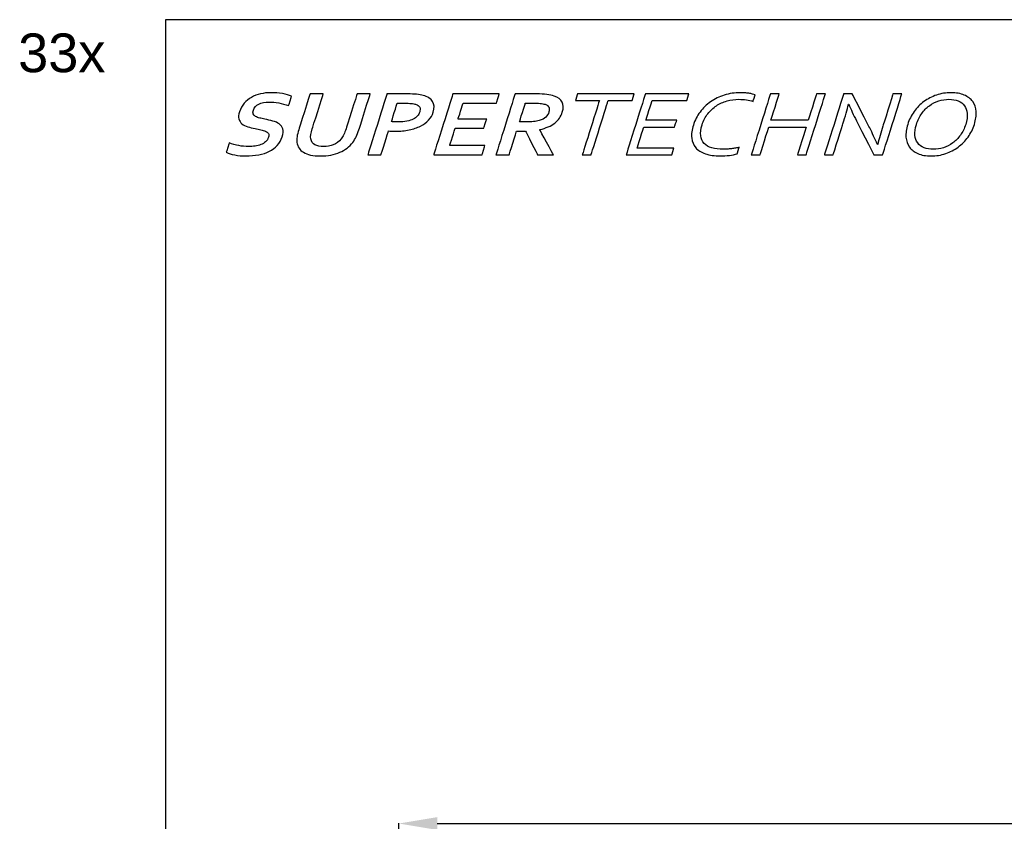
# Model space of a CAD drawing. Header units: millimetres. Extents: x 47009 to 83985, y -19576 to 31053.
# Tile 18 of 30: x 73646 to 76611, y 1818 to 4233. Entities that reach past the tile are written whole.
import ezdxf

# ---------------------------------------------------------------- set-up
doc = ezdxf.new("R2010")
doc.units = ezdxf.units.MM
doc.header["$LTSCALE"] = 50
doc.layers.add('AM_5', color=3, linetype='Continuous', lineweight=25)
doc.layers.add('Layer 1', color=7, linetype='Continuous')
doc.styles.add('Aktuální-ISO', font='arial.ttf')
doc.styles.add('Razítko-měřítko', font='isocpeur.ttf')
doc.styles.get("Standard").update_dxf_attribs({"font": 'txt.shx'})
doc.dimstyles.new('AM_ISO$0', dxfattribs={"dimtxt": 3.5, "dimasz": 3.5, "dimexe": 1, "dimexo": 1, "dimgap": 1.5, "dimtad": 1, "dimdsep": 46, "dimtxsty": 'Standard', "dimcen": 0, "dimclrd": 256, "dimclre": 256, "dimclrt": 2, "dimadec": 0, "dimazin": 2, "dimtp": 0.1, "dimtm": 0.1, "dimtfac": 0.71, "dimtdec": 3, "dimtmove": 0, "dimatfit": 3, "dimfxl": 1, "dimlwd": -1, "dimlwe": -1, "dimarcsym": 1})

# ---------------------------------------------------------------- blocks, each defined once
blk = doc.blocks.new('*D157')
at = {"layer": 'AM_5', "linetype": 'ByBlock', "transparency": 16777216}
for p, q in [((74787.9, -193.4), (74787.9, 1812.6)), ((74903.4, 1811.6), (83083.2, 1811.6)), ((83198.7, 932.9), (83198.7, 1812.6))]:
    blk.add_line(p, q, dxfattribs=at)
at = {"layer": 'AM_5', "transparency": 16777216}
for points in [[(74903.4, 1830.8), (74903.4, 1792.3), (74787.9, 1811.6)], [(83083.2, 1830.8), (83083.2, 1792.3), (83198.7, 1811.6)]]:
    blk.add_solid(points, dxfattribs=at)
at = {"layer": 'Defpoints', "color": 0, "transparency": 16777216}
for p in [(83198.7, 1811.6), (83198.7, 931.9), (74787.9, -194.4)]:
    blk.add_point(p, dxfattribs=at)
at = {"layer": 'AM_5', "color": 2, "transparency": 16777216, "insert": (78993.3, 1935.1), "char_height": 115.5, "attachment_point": 5, "style": 'Aktuální-ISO'}
blk.add_mtext('8,41 [27´-7´´]', dxfattribs=at)

msp = doc.modelspace()

# ---------------------------------------------------------------- linework, layer by layer
msp.add_lwpolyline([(83985.415, -2767.26), (83985.415, 4232.74), (74085.415, 4232.74), (74085.415, -2767.26)], close=True)
at = {"layer": 'Layer 1', "color": 253}
for points, knots in [([(74395.091, 3878.503), (74396.551, 3883.135), (74396.426, 3886.927), (74394.627, 3889.787), (74394.627, 3889.787), (74392.842, 3892.686), (74389.952, 3895.03), (74385.9, 3896.855), (74385.9, 3896.855), (74381.87, 3898.727), (74377.151, 3900.178), (74371.799, 3901.353), (74371.799, 3901.353), (74366.426, 3902.471), (74360.732, 3903.597), (74354.795, 3904.676), (74354.795, 3904.676), (74346.93, 3906.267), (74339.477, 3908.095), (74332.557, 3910.245), (74332.557, 3910.245), (74325.641, 3912.403), (74319.869, 3915.397), (74315.288, 3919.189), (74315.288, 3919.189), (74310.704, 3922.985), (74307.601, 3927.803), (74306.032, 3933.662), (74306.032, 3933.662), (74304.407, 3939.512), (74305.001, 3946.818), (74307.77, 3955.619), (74307.77, 3955.619), (74310.821, 3965.313), (74315.457, 3973.741), (74321.745, 3980.952), (74321.745, 3980.952), (74327.963, 3988.119), (74335.287, 3994.064), (74343.598, 3998.796), (74343.598, 3998.796), (74351.948, 4003.476), (74361.031, 4006.986), (74371.019, 4009.331), (74371.019, 4009.331), (74380.943, 4011.671), (74391.659, 4012.841), (74403.16, 4012.841), (74403.16, 4012.841), (74414.66, 4012.841), (74425.918, 4011.905), (74436.929, 4009.985), (74436.929, 4009.985), (74447.936, 4008.065), (74457.114, 4005.582), (74464.593, 4002.588), (74464.593, 4002.588), (74464.593, 4002.588), (74455.524, 3973.789), (74455.524, 3973.789), (74455.524, 3973.789), (74445.535, 3977.537), (74435.655, 3980.254), (74425.892, 3981.935), (74425.892, 3981.935), (74416.194, 3983.621), (74406.774, 3984.462), (74397.747, 3984.462), (74397.747, 3984.462), (74384.76, 3984.462), (74374.109, 3982.451), (74365.798, 3978.421), (74365.798, 3978.421), (74357.486, 3974.395), (74352.061, 3968.355), (74349.526, 3960.303), (74349.526, 3960.303), (74348.053, 3955.619), (74348.001, 3951.78), (74349.353, 3948.738), (74349.353, 3948.738), (74350.722, 3945.739), (74353.019, 3943.26), (74356.364, 3941.293), (74356.364, 3941.293), (74359.705, 3939.326), (74363.774, 3937.735), (74368.562, 3936.513), (74368.562, 3936.513), (74373.316, 3935.343), (74378.421, 3934.269), (74383.876, 3933.237), (74383.876, 3933.237), (74392.495, 3931.595), (74400.581, 3929.68), (74408.16, 3927.526), (74408.16, 3927.526), (74415.804, 3925.42), (74422.235, 3922.421), (74427.465, 3918.578), (74427.465, 3918.578), (74432.626, 3914.695), (74436.18, 3909.729), (74437.978, 3903.554), (74437.978, 3903.554), (74439.772, 3897.37), (74439.152, 3889.453), (74436.128, 3879.859), (74436.128, 3879.859), (74433.021, 3869.979), (74428.176, 3861.408), (74421.611, 3854.197), (74421.611, 3854.197), (74415.05, 3846.987), (74407.055, 3840.994), (74397.643, 3836.262), (74397.643, 3836.262), (74388.296, 3831.577), (74377.619, 3828.067), (74365.616, 3825.775), (74365.616, 3825.775), (74353.556, 3823.478), (74340.877, 3822.356), (74327.452, 3822.356), (74327.452, 3822.356), (74315.73, 3822.356), (74304.481, 3823.335), (74293.765, 3825.303), (74293.765, 3825.303), (74283.048, 3827.27), (74274.507, 3830.035), (74268.085, 3833.592), (74268.085, 3833.592), (74268.085, 3833.592), (74277.021, 3861.971), (74277.021, 3861.971), (74277.021, 3861.971), (74286.459, 3858.037), (74295.905, 3855.181), (74305.469, 3853.4), (74305.469, 3853.4), (74314.981, 3851.619), (74325.16, 3850.735), (74335.889, 3850.735), (74335.889, 3850.735), (74342.107, 3850.735), (74348.399, 3851.151), (74354.678, 3852.044), (74354.678, 3852.044), (74360.944, 3852.884), (74366.807, 3854.384), (74372.259, 3856.494), (74372.259, 3856.494), (74377.71, 3858.6), (74382.464, 3861.456), (74386.528, 3865.109), (74386.528, 3865.109), (74390.576, 3868.714), (74393.41, 3873.16), (74395.091, 3878.503)], [0, 0, 0, 0, 0.02439024, 0.02439024, 0.02439024, 0.02439025, 0.04878049, 0.04878049, 0.04878049, 0.0487805, 0.07317073, 0.07317073, 0.07317073, 0.07317074, 0.09756098, 0.09756098, 0.09756098, 0.09756099, 0.12195122, 0.12195122, 0.12195122, 0.12195123, 0.14634146, 0.14634146, 0.14634146, 0.14634147, 0.17073171, 0.17073171, 0.17073171, 0.17073172, 0.19512195, 0.19512195, 0.19512195, 0.19512196, 0.2195122, 0.2195122, 0.2195122, 0.21951221, 0.24390244, 0.24390244, 0.24390244, 0.24390245, 0.26829268, 0.26829268, 0.26829268, 0.26829269, 0.29268293, 0.29268293, 0.29268293, 0.29268294, 0.31707317, 0.31707317, 0.31707317, 0.31707318, 0.34146341, 0.34146341, 0.34146341, 0.34146342, 0.36585366, 0.36585366, 0.36585366, 0.36585367, 0.3902439, 0.3902439, 0.3902439, 0.39024391, 0.41463415, 0.41463415, 0.41463415, 0.41463416, 0.43902439, 0.43902439, 0.43902439, 0.4390244, 0.46341463, 0.46341463, 0.46341463, 0.46341464, 0.48780488, 0.48780488, 0.48780488, 0.48780489, 0.51219512, 0.51219512, 0.51219512, 0.51219513, 0.53658537, 0.53658537, 0.53658537, 0.53658538, 0.56097561, 0.56097561, 0.56097561, 0.56097562, 0.58536585, 0.58536585, 0.58536585, 0.58536586, 0.6097561, 0.6097561, 0.6097561, 0.60975611, 0.63414634, 0.63414634, 0.63414634, 0.63414635, 0.65853659, 0.65853659, 0.65853659, 0.6585366, 0.68292683, 0.68292683, 0.68292683, 0.68292684, 0.70731707, 0.70731707, 0.70731707, 0.70731708, 0.73170732, 0.73170732, 0.73170732, 0.73170733, 0.75609756, 0.75609756, 0.75609756, 0.75609757, 0.7804878, 0.7804878, 0.7804878, 0.78048781, 0.80487805, 0.80487805, 0.80487805, 0.80487806, 0.82926829, 0.82926829, 0.82926829, 0.8292683, 0.85365854, 0.85365854, 0.85365854, 0.85365855, 0.87804878, 0.87804878, 0.87804878, 0.87804879, 0.90243902, 0.90243902, 0.90243902, 0.90243903, 0.92682927, 0.92682927, 0.92682927, 0.92682928, 0.95121951, 0.95121951, 0.95121951, 0.95121952, 1, 1, 1, 1]), ([(74551.472, 3822.356), (74540.193, 3822.356), (74530.304, 3823.292), (74521.871, 3825.168), (74521.871, 3825.168), (74513.434, 3827.036), (74506.367, 3829.753), (74500.595, 3833.267), (74500.595, 3833.267), (74494.818, 3836.777), (74490.286, 3841.085), (74487.036, 3846.142), (74487.036, 3846.142), (74483.79, 3851.203), (74481.753, 3856.962), (74480.839, 3863.328), (74480.839, 3863.328), (74480.094, 3868.48), (74480.172, 3874.144), (74481.125, 3880.327), (74481.125, 3880.327), (74482.044, 3886.554), (74483.725, 3893.483), (74486.143, 3901.162), (74486.143, 3901.162), (74486.143, 3901.162), (74520.155, 4009.188), (74520.155, 4009.188), (74520.155, 4009.188), (74520.155, 4009.188), (74559.779, 4009.188), (74559.779, 4009.188), (74559.779, 4009.188), (74559.779, 4009.188), (74526.725, 3904.204), (74526.725, 3904.204), (74526.725, 3904.204), (74522.643, 3891.234), (74521.26, 3881.077), (74522.591, 3873.771), (74522.591, 3873.771), (74524.151, 3865.62), (74528.25, 3859.77), (74534.932, 3856.16), (74534.932, 3856.16), (74541.61, 3852.559), (74550.281, 3850.735), (74560.902, 3850.735), (74560.902, 3850.735), (74571.523, 3850.735), (74581.342, 3852.559), (74590.29, 3856.16), (74590.29, 3856.16), (74599.239, 3859.77), (74607.03, 3865.62), (74613.721, 3873.771), (74613.721, 3873.771), (74619.653, 3881.077), (74624.667, 3891.234), (74628.749, 3904.204), (74628.749, 3904.204), (74628.749, 3904.204), (74661.803, 4009.188), (74661.803, 4009.188), (74661.803, 4009.188), (74661.803, 4009.188), (74701.423, 4009.188), (74701.423, 4009.188), (74701.423, 4009.188), (74701.423, 4009.188), (74667.415, 3901.162), (74667.415, 3901.162), (74667.415, 3901.162), (74664.997, 3893.483), (74662.319, 3886.554), (74659.307, 3880.327), (74659.307, 3880.327), (74656.374, 3874.144), (74652.885, 3868.48), (74648.894, 3863.328), (74648.894, 3863.328), (74643.976, 3856.962), (74638.256, 3851.203), (74631.765, 3846.142), (74631.765, 3846.142), (74625.33, 3841.085), (74617.976, 3836.777), (74609.829, 3833.267), (74609.829, 3833.267), (74601.678, 3829.753), (74592.73, 3827.036), (74583.006, 3825.168), (74583.006, 3825.168), (74573.282, 3823.292), (74562.756, 3822.356), (74551.472, 3822.356)], [0, 0, 0, 0, 0.04, 0.04, 0.04, 0.04000001, 0.08, 0.08, 0.08, 0.08000001, 0.12, 0.12, 0.12, 0.12000001, 0.16, 0.16, 0.16, 0.16000001, 0.2, 0.2, 0.2, 0.20000001, 0.24, 0.24, 0.24, 0.24000001, 0.28, 0.28, 0.28, 0.28000001, 0.32, 0.32, 0.32, 0.32000001, 0.36, 0.36, 0.36, 0.36000001, 0.4, 0.4, 0.4, 0.40000001, 0.44, 0.44, 0.44, 0.44000001, 0.48, 0.48, 0.48, 0.48000001, 0.52, 0.52, 0.52, 0.52000001, 0.56, 0.56, 0.56, 0.56000001, 0.6, 0.6, 0.6, 0.60000001, 0.64, 0.64, 0.64, 0.64000001, 0.68, 0.68, 0.68, 0.68000001, 0.72, 0.72, 0.72, 0.72000001, 0.76, 0.76, 0.76, 0.76000001, 0.8, 0.8, 0.8, 0.80000001, 0.84, 0.84, 0.84, 0.84000001, 0.88, 0.88, 0.88, 0.88000001, 0.92, 0.92, 0.92, 0.92000001, 1, 1, 1, 1]), ([(74776.372, 3896.811), (74772.854, 3896.811), (74769.344, 3896.855), (74765.964, 3896.946), (74765.964, 3896.946), (74762.527, 3897.045), (74759.394, 3897.227), (74756.456, 3897.509), (74756.456, 3897.509), (74756.456, 3897.509), (74733.858, 3825.727), (74733.858, 3825.727), (74733.858, 3825.727), (74733.858, 3825.727), (74694.234, 3825.727), (74694.234, 3825.727), (74694.234, 3825.727), (74694.234, 3825.727), (74751.993, 4009.188), (74751.993, 4009.188), (74751.993, 4009.188), (74751.993, 4009.188), (74814.289, 4009.188), (74814.289, 4009.188), (74814.289, 4009.188), (74824.689, 4009.188), (74833.707, 4008.815), (74841.268, 4008.018), (74841.268, 4008.018), (74848.791, 4007.268), (74855.412, 4006.098), (74861.037, 4004.555), (74861.037, 4004.555), (74874.574, 4000.712), (74883.978, 3994.58), (74889.303, 3986.152), (74889.303, 3986.152), (74894.642, 3977.771), (74895.244, 3967.094), (74891.149, 3954.076), (74891.149, 3954.076), (74888.363, 3945.228), (74883.709, 3937.263), (74877.192, 3930.195), (74877.192, 3930.195), (74870.653, 3923.076), (74862.441, 3917.087), (74852.639, 3912.169), (74852.639, 3912.169), (74842.824, 3907.203), (74831.501, 3903.411), (74818.735, 3900.785), (74818.735, 3900.785), (74805.952, 3898.12), (74791.838, 3896.811), (74776.372, 3896.811)], [0, 0, 0, 0, 0.06666667, 0.06666667, 0.06666667, 0.06666668, 0.13333333, 0.13333333, 0.13333333, 0.13333334, 0.2, 0.2, 0.2, 0.20000001, 0.26666667, 0.26666667, 0.26666667, 0.26666668, 0.33333333, 0.33333333, 0.33333333, 0.33333334, 0.4, 0.4, 0.4, 0.40000001, 0.46666667, 0.46666667, 0.46666667, 0.46666668, 0.53333333, 0.53333333, 0.53333333, 0.53333334, 0.6, 0.6, 0.6, 0.60000001, 0.66666667, 0.66666667, 0.66666667, 0.66666668, 0.73333333, 0.73333333, 0.73333333, 0.73333334, 0.8, 0.8, 0.8, 0.80000001, 0.86666667, 0.86666667, 0.86666667, 0.86666668, 1, 1, 1, 1]), ([(74941.026, 3853.82), (74941.026, 3853.82), (75047.119, 3853.82), (75047.119, 3853.82), (75047.119, 3853.82), (75047.119, 3853.82), (75038.275, 3825.727), (75038.275, 3825.727), (75038.275, 3825.727), (75038.275, 3825.727), (74892.558, 3825.727), (74892.558, 3825.727), (74892.558, 3825.727), (74892.558, 3825.727), (74950.317, 4009.188), (74950.317, 4009.188), (74950.317, 4009.188), (74950.317, 4009.188), (75090.201, 4009.188), (75090.201, 4009.188), (75090.201, 4009.188), (75090.201, 4009.188), (75081.357, 3981.095), (75081.357, 3981.095), (75081.357, 3981.095), (75081.357, 3981.095), (74981.096, 3981.095), (74981.096, 3981.095), (74981.096, 3981.095), (74981.096, 3981.095), (74966.146, 3933.61), (74966.146, 3933.61), (74966.146, 3933.61), (74966.146, 3933.61), (75052.263, 3933.61), (75052.263, 3933.61), (75052.263, 3933.61), (75052.263, 3933.61), (75043.418, 3905.517), (75043.418, 3905.517), (75043.418, 3905.517), (75043.418, 3905.517), (74957.302, 3905.517), (74957.302, 3905.517), (74957.302, 3905.517), (74957.302, 3905.517), (74941.026, 3853.82), (74941.026, 3853.82)], [0, 0, 0, 0, 0.07692308, 0.07692308, 0.07692308, 0.07692309, 0.15384615, 0.15384615, 0.15384615, 0.15384616, 0.23076923, 0.23076923, 0.23076923, 0.23076924, 0.30769231, 0.30769231, 0.30769231, 0.30769232, 0.38461538, 0.38461538, 0.38461538, 0.38461539, 0.46153846, 0.46153846, 0.46153846, 0.46153847, 0.53846154, 0.53846154, 0.53846154, 0.53846155, 0.61538462, 0.61538462, 0.61538462, 0.61538463, 0.69230769, 0.69230769, 0.69230769, 0.6923077, 0.76923077, 0.76923077, 0.76923077, 0.76923078, 0.84615385, 0.84615385, 0.84615385, 0.84615386, 1, 1, 1, 1]), ([(75279.927, 3954.076), (75275.906, 3941.293), (75268.318, 3930.477), (75257.19, 3921.529), (75257.19, 3921.529), (75246.08, 3912.637), (75231.125, 3906.033), (75212.323, 3901.725), (75212.323, 3901.725), (75212.323, 3901.725), (75212.163, 3901.21), (75212.163, 3901.21), (75212.163, 3901.21), (75212.163, 3901.21), (75253.056, 3825.727), (75253.056, 3825.727), (75253.056, 3825.727), (75253.056, 3825.727), (75205.511, 3825.727), (75205.511, 3825.727), (75205.511, 3825.727), (75205.511, 3825.727), (75169.176, 3896.811), (75169.176, 3896.811), (75169.176, 3896.811), (75169.176, 3896.811), (75142.045, 3896.811), (75142.045, 3896.811), (75142.045, 3896.811), (75142.045, 3896.811), (75119.668, 3825.727), (75119.668, 3825.727), (75119.668, 3825.727), (75119.668, 3825.727), (75080.044, 3825.727), (75080.044, 3825.727), (75080.044, 3825.727), (75080.044, 3825.727), (75137.803, 4009.188), (75137.803, 4009.188), (75137.803, 4009.188), (75137.803, 4009.188), (75203.344, 4009.188), (75203.344, 4009.188), (75203.344, 4009.188), (75214.243, 4009.188), (75224.149, 4008.672), (75233.166, 4007.597), (75233.166, 4007.597), (75242.197, 4006.566), (75249.676, 4004.971), (75255.669, 4002.865), (75255.669, 4002.865), (75267.04, 3998.796), (75274.909, 3992.66), (75279.251, 3984.605), (75279.251, 3984.605), (75283.576, 3976.506), (75283.793, 3966.344), (75279.927, 3954.076)], [0, 0, 0, 0, 0.0625, 0.0625, 0.0625, 0.06250001, 0.125, 0.125, 0.125, 0.12500001, 0.1875, 0.1875, 0.1875, 0.18750001, 0.25, 0.25, 0.25, 0.25000001, 0.3125, 0.3125, 0.3125, 0.31250001, 0.375, 0.375, 0.375, 0.37500001, 0.4375, 0.4375, 0.4375, 0.43750001, 0.5, 0.5, 0.5, 0.50000001, 0.5625, 0.5625, 0.5625, 0.56250001, 0.625, 0.625, 0.625, 0.62500001, 0.6875, 0.6875, 0.6875, 0.68750001, 0.75, 0.75, 0.75, 0.75000001, 0.8125, 0.8125, 0.8125, 0.81250001, 0.875, 0.875, 0.875, 0.87500001, 1, 1, 1, 1]), ([(74765.344, 3925.745), (74767.515, 3925.463), (74770.301, 3925.229), (74773.72, 3925.086), (74773.72, 3925.086), (74777.2, 3924.952), (74780.818, 3924.904), (74784.562, 3924.904), (74784.562, 3924.904), (74795.179, 3924.904), (74804.331, 3925.654), (74811.945, 3927.101), (74811.945, 3927.101), (74819.606, 3928.553), (74826.019, 3930.568), (74831.25, 3933.19), (74831.25, 3933.19), (74836.476, 3935.811), (74840.601, 3938.953), (74843.691, 3942.654), (74843.691, 3942.654), (74846.78, 3946.346), (74849.042, 3950.376), (74850.429, 3954.778), (74850.429, 3954.778), (74852.123, 3960.16), (74852.167, 3964.845), (74850.485, 3968.779), (74850.485, 3968.779), (74848.808, 3972.71), (74844.761, 3975.756), (74838.244, 3977.953), (74838.244, 3977.953), (74834.842, 3979.032), (74830.465, 3979.829), (74825.07, 3980.345), (74825.07, 3980.345), (74819.732, 3980.861), (74813.037, 3981.095), (74805.003, 3981.095), (74805.003, 3981.095), (74805.003, 3981.095), (74782.773, 3981.095), (74782.773, 3981.095), (74782.773, 3981.095), (74782.773, 3981.095), (74765.344, 3925.745), (74765.344, 3925.745)], [0, 0, 0, 0, 0.07692308, 0.07692308, 0.07692308, 0.07692309, 0.15384615, 0.15384615, 0.15384615, 0.15384616, 0.23076923, 0.23076923, 0.23076923, 0.23076924, 0.30769231, 0.30769231, 0.30769231, 0.30769232, 0.38461538, 0.38461538, 0.38461538, 0.38461539, 0.46153846, 0.46153846, 0.46153846, 0.46153847, 0.53846154, 0.53846154, 0.53846154, 0.53846155, 0.61538462, 0.61538462, 0.61538462, 0.61538463, 0.69230769, 0.69230769, 0.69230769, 0.6923077, 0.76923077, 0.76923077, 0.76923077, 0.76923078, 0.84615385, 0.84615385, 0.84615385, 0.84615386, 1, 1, 1, 1]), ([(75170.316, 3924.904), (75179.342, 3924.904), (75187.094, 3925.229), (75193.59, 3925.936), (75193.59, 3925.936), (75200.081, 3926.638), (75205.637, 3927.665), (75210.351, 3929.021), (75210.351, 3929.021), (75219.07, 3931.552), (75225.683, 3935.062), (75230.163, 3939.512), (75230.163, 3939.512), (75234.579, 3943.915), (75237.725, 3949.019), (75239.536, 3954.778), (75239.536, 3954.778), (75241.088, 3959.697), (75241.261, 3964.095), (75240.035, 3967.887), (75240.035, 3967.887), (75238.804, 3971.678), (75235.667, 3974.629), (75230.579, 3976.831), (75230.579, 3976.831), (75227.308, 3978.33), (75222.901, 3979.361), (75217.454, 3980.063), (75217.454, 3980.063), (75212.007, 3980.765), (75205.065, 3981.095), (75196.697, 3981.095), (75196.697, 3981.095), (75196.697, 3981.095), (75168.582, 3981.095), (75168.582, 3981.095), (75168.582, 3981.095), (75168.582, 3981.095), (75150.889, 3924.904), (75150.889, 3924.904), (75150.889, 3924.904), (75150.889, 3924.904), (75170.316, 3924.904), (75170.316, 3924.904)], [0, 0, 0, 0, 0.08333333, 0.08333333, 0.08333333, 0.08333334, 0.16666667, 0.16666667, 0.16666667, 0.16666668, 0.25, 0.25, 0.25, 0.25000001, 0.33333333, 0.33333333, 0.33333333, 0.33333334, 0.41666667, 0.41666667, 0.41666667, 0.41666668, 0.5, 0.5, 0.5, 0.50000001, 0.58333333, 0.58333333, 0.58333333, 0.58333334, 0.66666667, 0.66666667, 0.66666667, 0.66666668, 0.75, 0.75, 0.75, 0.75000001, 0.83333333, 0.83333333, 0.83333333, 0.83333334, 1, 1, 1, 1])]:
    msp.add_open_spline(points, degree=3, knots=knots, dxfattribs=at)
at = {"layer": 'Layer 1', "color": 7}
for points, knots in [([(75366.633, 3825.727), (75366.633, 3825.727), (75340.226, 3825.727), (75340.226, 3825.727), (75340.226, 3825.727), (75340.226, 3825.727), (75391.615, 3988.96), (75391.615, 3988.96), (75391.615, 3988.96), (75391.615, 3988.96), (75319.525, 3988.96), (75319.525, 3988.96), (75319.525, 3988.96), (75319.525, 3988.96), (75325.895, 4009.188), (75325.895, 4009.188), (75325.895, 4009.188), (75325.895, 4009.188), (75496.486, 4009.188), (75496.486, 4009.188), (75496.486, 4009.188), (75496.486, 4009.188), (75490.116, 3988.96), (75490.116, 3988.96), (75490.116, 3988.96), (75490.116, 3988.96), (75418.026, 3988.96), (75418.026, 3988.96), (75418.026, 3988.96), (75418.026, 3988.96), (75366.633, 3825.727), (75366.633, 3825.727)], [0, 0, 0, 0, 0.11111111, 0.11111111, 0.11111111, 0.11111112, 0.22222222, 0.22222222, 0.22222222, 0.22222223, 0.33333333, 0.33333333, 0.33333333, 0.33333334, 0.44444444, 0.44444444, 0.44444444, 0.44444445, 0.55555556, 0.55555556, 0.55555556, 0.55555557, 0.66666667, 0.66666667, 0.66666667, 0.66666668, 0.77777778, 0.77777778, 0.77777778, 0.77777779, 1, 1, 1, 1]), ([(75505.131, 3845.955), (75505.131, 3845.955), (75615.739, 3845.955), (75615.739, 3845.955), (75615.739, 3845.955), (75615.739, 3845.955), (75609.369, 3825.727), (75609.369, 3825.727), (75609.369, 3825.727), (75609.369, 3825.727), (75472.345, 3825.727), (75472.345, 3825.727), (75472.345, 3825.727), (75472.345, 3825.727), (75530.108, 4009.188), (75530.108, 4009.188), (75530.108, 4009.188), (75530.108, 4009.188), (75661.131, 4009.188), (75661.131, 4009.188), (75661.131, 4009.188), (75661.131, 4009.188), (75654.765, 3988.96), (75654.765, 3988.96), (75654.765, 3988.96), (75654.765, 3988.96), (75550.154, 3988.96), (75550.154, 3988.96), (75550.154, 3988.96), (75550.154, 3988.96), (75531.49, 3929.68), (75531.49, 3929.68), (75531.49, 3929.68), (75531.49, 3929.68), (75624.544, 3929.68), (75624.544, 3929.68), (75624.544, 3929.68), (75624.544, 3929.68), (75618.174, 3909.452), (75618.174, 3909.452), (75618.174, 3909.452), (75618.174, 3909.452), (75525.12, 3909.452), (75525.12, 3909.452), (75525.12, 3909.452), (75525.12, 3909.452), (75505.131, 3845.955), (75505.131, 3845.955)], [0, 0, 0, 0, 0.07692308, 0.07692308, 0.07692308, 0.07692309, 0.15384615, 0.15384615, 0.15384615, 0.15384616, 0.23076923, 0.23076923, 0.23076923, 0.23076924, 0.30769231, 0.30769231, 0.30769231, 0.30769232, 0.38461538, 0.38461538, 0.38461538, 0.38461539, 0.46153846, 0.46153846, 0.46153846, 0.46153847, 0.53846154, 0.53846154, 0.53846154, 0.53846155, 0.61538462, 0.61538462, 0.61538462, 0.61538463, 0.69230769, 0.69230769, 0.69230769, 0.6923077, 0.76923077, 0.76923077, 0.76923077, 0.76923078, 0.84615385, 0.84615385, 0.84615385, 0.84615386, 1, 1, 1, 1]), ([(75811.463, 3992.894), (75799.355, 3992.894), (75787.556, 3991.252), (75776.029, 3988.024), (75776.029, 3988.024), (75764.502, 3984.795), (75753.834, 3979.92), (75744.058, 3973.507), (75744.058, 3973.507), (75734.312, 3967.046), (75725.689, 3959.038), (75718.218, 3949.487), (75718.218, 3949.487), (75710.756, 3939.937), (75704.993, 3928.787), (75700.997, 3916.103), (75700.997, 3916.103), (75697.015, 3903.454), (75695.672, 3892.547), (75696.863, 3883.226), (75696.863, 3883.226), (75698.072, 3873.957), (75701.543, 3866.279), (75707.224, 3860.195), (75707.224, 3860.195), (75712.957, 3854.102), (75720.675, 3849.608), (75730.49, 3846.705), (75730.49, 3846.705), (75740.288, 3843.754), (75751.775, 3842.302), (75764.931, 3842.302), (75764.931, 3842.302), (75768.558, 3842.302), (75772.402, 3842.445), (75776.523, 3842.77), (75776.523, 3842.77), (75780.627, 3843.052), (75784.847, 3843.52), (75789.098, 3844.083), (75789.098, 3844.083), (75793.345, 3844.642), (75797.514, 3845.301), (75801.656, 3846.051), (75801.656, 3846.051), (75805.743, 3846.8), (75809.461, 3847.593), (75812.767, 3848.486), (75812.767, 3848.486), (75812.767, 3848.486), (75806.605, 3828.912), (75806.605, 3828.912), (75806.605, 3828.912), (75799.615, 3826.802), (75791.742, 3825.212), (75783.01, 3824.042), (75783.01, 3824.042), (75774.235, 3822.919), (75765.473, 3822.356), (75756.668, 3822.356), (75756.668, 3822.356), (75738.728, 3822.356), (75723.431, 3824.462), (75710.908, 3828.726), (75710.908, 3828.726), (75698.384, 3832.986), (75688.699, 3839.117), (75681.796, 3847.078), (75681.796, 3847.078), (75674.893, 3855.038), (75670.846, 3864.736), (75669.615, 3876.202), (75669.615, 3876.202), (75668.398, 3887.724), (75670.075, 3900.742), (75674.646, 3915.254), (75674.646, 3915.254), (75679.14, 3929.537), (75685.805, 3942.654), (75694.692, 3954.635), (75694.692, 3954.635), (75703.584, 3966.621), (75714.205, 3976.926), (75726.547, 3985.541), (75726.547, 3985.541), (75738.875, 3994.112), (75752.664, 4000.855), (75767.869, 4005.63), (75767.869, 4005.63), (75783.144, 4010.453), (75799.303, 4012.841), (75816.364, 4012.841), (75816.364, 4012.841), (75820.875, 4012.841), (75825.347, 4012.698), (75829.645, 4012.373), (75829.645, 4012.373), (75833.944, 4012.043), (75838.035, 4011.58), (75841.874, 4011.012), (75841.874, 4011.012), (75845.696, 4010.405), (75849.219, 4009.703), (75852.439, 4008.906), (75852.439, 4008.906), (75855.58, 4008.065), (75858.284, 4007.22), (75860.486, 4006.332), (75860.486, 4006.332), (75860.486, 4006.332), (75854.306, 3986.711), (75854.306, 3986.711), (75854.306, 3986.711), (75848.305, 3988.444), (75841.618, 3989.943), (75834.286, 3991.113), (75834.286, 3991.113), (75826.898, 3992.288), (75819.328, 3992.894), (75811.463, 3992.894)], [0, 0, 0, 0, 0.03225806, 0.03225806, 0.03225806, 0.03225807, 0.06451613, 0.06451613, 0.06451613, 0.06451614, 0.09677419, 0.09677419, 0.09677419, 0.0967742, 0.12903226, 0.12903226, 0.12903226, 0.12903227, 0.16129032, 0.16129032, 0.16129032, 0.16129033, 0.19354839, 0.19354839, 0.19354839, 0.1935484, 0.22580645, 0.22580645, 0.22580645, 0.22580646, 0.25806452, 0.25806452, 0.25806452, 0.25806453, 0.29032258, 0.29032258, 0.29032258, 0.29032259, 0.32258065, 0.32258065, 0.32258065, 0.32258066, 0.35483871, 0.35483871, 0.35483871, 0.35483872, 0.38709677, 0.38709677, 0.38709677, 0.38709678, 0.41935484, 0.41935484, 0.41935484, 0.41935485, 0.4516129, 0.4516129, 0.4516129, 0.45161291, 0.48387097, 0.48387097, 0.48387097, 0.48387098, 0.51612903, 0.51612903, 0.51612903, 0.51612904, 0.5483871, 0.5483871, 0.5483871, 0.54838711, 0.58064516, 0.58064516, 0.58064516, 0.58064517, 0.61290323, 0.61290323, 0.61290323, 0.61290324, 0.64516129, 0.64516129, 0.64516129, 0.6451613, 0.67741935, 0.67741935, 0.67741935, 0.67741936, 0.70967742, 0.70967742, 0.70967742, 0.70967743, 0.74193548, 0.74193548, 0.74193548, 0.74193549, 0.77419355, 0.77419355, 0.77419355, 0.77419356, 0.80645161, 0.80645161, 0.80645161, 0.80645162, 0.83870968, 0.83870968, 0.83870968, 0.83870969, 0.87096774, 0.87096774, 0.87096774, 0.87096775, 0.90322581, 0.90322581, 0.90322581, 0.90322582, 0.93548387, 0.93548387, 0.93548387, 0.93548388, 1, 1, 1, 1]), ([(75908.113, 3929.68), (75908.113, 3929.68), (76020.702, 3929.68), (76020.702, 3929.68), (76020.702, 3929.68), (76020.702, 3929.68), (76045.731, 4009.188), (76045.731, 4009.188), (76045.731, 4009.188), (76045.731, 4009.188), (76072.147, 4009.188), (76072.147, 4009.188), (76072.147, 4009.188), (76072.147, 4009.188), (76014.388, 3825.727), (76014.388, 3825.727), (76014.388, 3825.727), (76014.388, 3825.727), (75987.972, 3825.727), (75987.972, 3825.727), (75987.972, 3825.727), (75987.972, 3825.727), (76014.332, 3909.452), (76014.332, 3909.452), (76014.332, 3909.452), (76014.332, 3909.452), (75901.743, 3909.452), (75901.743, 3909.452), (75901.743, 3909.452), (75901.743, 3909.452), (75875.384, 3825.727), (75875.384, 3825.727), (75875.384, 3825.727), (75875.384, 3825.727), (75848.968, 3825.727), (75848.968, 3825.727), (75848.968, 3825.727), (75848.968, 3825.727), (75906.727, 4009.188), (75906.727, 4009.188), (75906.727, 4009.188), (75906.727, 4009.188), (75933.143, 4009.188), (75933.143, 4009.188), (75933.143, 4009.188), (75933.143, 4009.188), (75908.113, 3929.68), (75908.113, 3929.68)], [0, 0, 0, 0, 0.07692308, 0.07692308, 0.07692308, 0.07692309, 0.15384615, 0.15384615, 0.15384615, 0.15384616, 0.23076923, 0.23076923, 0.23076923, 0.23076924, 0.30769231, 0.30769231, 0.30769231, 0.30769232, 0.38461538, 0.38461538, 0.38461538, 0.38461539, 0.46153846, 0.46153846, 0.46153846, 0.46153847, 0.53846154, 0.53846154, 0.53846154, 0.53846155, 0.61538462, 0.61538462, 0.61538462, 0.61538463, 0.69230769, 0.69230769, 0.69230769, 0.6923077, 0.76923077, 0.76923077, 0.76923077, 0.76923078, 0.84615385, 0.84615385, 0.84615385, 0.84615386, 1, 1, 1, 1]), ([(76205.64, 3906.921), (76213.748, 3890.719), (76221.556, 3874.096), (76229.105, 3857.005), (76229.105, 3857.005), (76229.105, 3857.005), (76230.041, 3857.005), (76230.041, 3857.005), (76230.041, 3857.005), (76234.266, 3874.802), (76239.288, 3893.011), (76245.125, 3911.558), (76245.125, 3911.558), (76245.125, 3911.558), (76275.862, 4009.188), (76275.862, 4009.188), (76275.862, 4009.188), (76275.862, 4009.188), (76302.442, 4009.188), (76302.442, 4009.188), (76302.442, 4009.188), (76302.442, 4009.188), (76244.679, 3825.727), (76244.679, 3825.727), (76244.679, 3825.727), (76244.679, 3825.727), (76218.272, 3825.727), (76218.272, 3825.727), (76218.272, 3825.727), (76218.272, 3825.727), (76165.942, 3927.994), (76165.942, 3927.994), (76165.942, 3927.994), (76156.972, 3945.834), (76149.168, 3962.457), (76142.586, 3977.91), (76142.586, 3977.91), (76142.586, 3977.91), (76141.598, 3977.91), (76141.598, 3977.91), (76141.598, 3977.91), (76137.706, 3961.196), (76132.277, 3941.67), (76125.261, 3919.379), (76125.261, 3919.379), (76125.261, 3919.379), (76095.773, 3825.727), (76095.773, 3825.727), (76095.773, 3825.727), (76095.773, 3825.727), (76069.361, 3825.727), (76069.361, 3825.727), (76069.361, 3825.727), (76069.361, 3825.727), (76127.12, 4009.188), (76127.12, 4009.188), (76127.12, 4009.188), (76127.12, 4009.188), (76153.207, 4009.188), (76153.207, 4009.188), (76153.207, 4009.188), (76153.207, 4009.188), (76205.64, 3906.921), (76205.64, 3906.921)], [0, 0, 0, 0, 0.05882353, 0.05882353, 0.05882353, 0.05882354, 0.11764706, 0.11764706, 0.11764706, 0.11764707, 0.17647059, 0.17647059, 0.17647059, 0.1764706, 0.23529412, 0.23529412, 0.23529412, 0.23529413, 0.29411765, 0.29411765, 0.29411765, 0.29411766, 0.35294118, 0.35294118, 0.35294118, 0.35294119, 0.41176471, 0.41176471, 0.41176471, 0.41176472, 0.47058824, 0.47058824, 0.47058824, 0.47058825, 0.52941176, 0.52941176, 0.52941176, 0.52941177, 0.58823529, 0.58823529, 0.58823529, 0.5882353, 0.64705882, 0.64705882, 0.64705882, 0.64705883, 0.70588235, 0.70588235, 0.70588235, 0.70588236, 0.76470588, 0.76470588, 0.76470588, 0.76470589, 0.82352941, 0.82352941, 0.82352941, 0.82352942, 0.88235294, 0.88235294, 0.88235294, 0.88235295, 1, 1, 1, 1]), ([(76520.977, 3917.46), (76516.6, 3903.554), (76510.221, 3890.814), (76501.875, 3879.153), (76501.875, 3879.153), (76493.538, 3867.544), (76483.671, 3857.521), (76472.279, 3849.14), (76472.279, 3849.14), (76460.882, 3840.712), (76448.307, 3834.156), (76434.544, 3829.428), (76434.544, 3829.428), (76420.729, 3824.696), (76406.234, 3822.356), (76390.99, 3822.356), (76390.99, 3822.356), (76375.195, 3822.356), (76361.848, 3824.696), (76350.846, 3829.428), (76350.846, 3829.428), (76339.9, 3834.156), (76331.393, 3840.712), (76325.409, 3849.14), (76325.409, 3849.14), (76319.407, 3857.521), (76315.958, 3867.544), (76315.048, 3879.153), (76315.048, 3879.153), (76314.151, 3890.814), (76315.85, 3903.554), (76320.226, 3917.46), (76320.226, 3917.46), (76324.638, 3931.461), (76331.042, 3944.287), (76339.445, 3955.948), (76339.445, 3955.948), (76347.847, 3967.605), (76357.731, 3977.671), (76369.085, 3986.104), (76369.085, 3986.104), (76380.412, 3994.485), (76392.992, 4001.041), (76406.858, 4005.769), (76406.858, 4005.769), (76420.677, 4010.496), (76435.281, 4012.841), (76450.634, 4012.841), (76450.634, 4012.841), (76466.316, 4012.841), (76479.611, 4010.496), (76490.505, 4005.769), (76490.505, 4005.769), (76501.451, 4001.041), (76509.901, 3994.485), (76515.898, 3986.104), (76515.898, 3986.104), (76521.882, 3977.671), (76525.319, 3967.605), (76526.216, 3955.948), (76526.216, 3955.948), (76527.113, 3944.287), (76525.384, 3931.461), (76520.977, 3917.46)], [0, 0, 0, 0, 0.05882353, 0.05882353, 0.05882353, 0.05882354, 0.11764706, 0.11764706, 0.11764706, 0.11764707, 0.17647059, 0.17647059, 0.17647059, 0.1764706, 0.23529412, 0.23529412, 0.23529412, 0.23529413, 0.29411765, 0.29411765, 0.29411765, 0.29411766, 0.35294118, 0.35294118, 0.35294118, 0.35294119, 0.41176471, 0.41176471, 0.41176471, 0.41176472, 0.47058824, 0.47058824, 0.47058824, 0.47058825, 0.52941176, 0.52941176, 0.52941176, 0.52941177, 0.58823529, 0.58823529, 0.58823529, 0.5882353, 0.64705882, 0.64705882, 0.64705882, 0.64705883, 0.70588235, 0.70588235, 0.70588235, 0.70588236, 0.76470588, 0.76470588, 0.76470588, 0.76470589, 0.82352941, 0.82352941, 0.82352941, 0.82352942, 0.88235294, 0.88235294, 0.88235294, 0.88235295, 1, 1, 1, 1]), ([(76494.89, 3917.46), (76498.781, 3929.818), (76500.281, 3940.686), (76499.444, 3950.094), (76499.444, 3950.094), (76498.612, 3959.506), (76495.861, 3967.371), (76491.189, 3973.693), (76491.189, 3973.693), (76486.47, 3980.016), (76480.105, 3984.795), (76472.04, 3988.024), (76472.04, 3988.024), (76464.028, 3991.252), (76454.807, 3992.894), (76444.355, 3992.894), (76444.355, 3992.894), (76433.955, 3992.894), (76423.637, 3991.252), (76413.601, 3988.024), (76413.601, 3988.024), (76403.504, 3984.795), (76394.127, 3980.016), (76385.421, 3973.693), (76385.421, 3973.693), (76376.776, 3967.371), (76369.072, 3959.506), (76362.312, 3950.094), (76362.312, 3950.094), (76355.552, 3940.686), (76350.204, 3929.818), (76346.313, 3917.46), (76346.313, 3917.46), (76342.422, 3905.097), (76340.94, 3894.281), (76341.828, 3884.869), (76341.828, 3884.869), (76342.734, 3875.504), (76345.555, 3867.683), (76350.222, 3861.36), (76350.222, 3861.36), (76354.949, 3855.038), (76361.324, 3850.31), (76369.401, 3847.125), (76369.401, 3847.125), (76377.413, 3843.893), (76386.704, 3842.302), (76397.269, 3842.302), (76397.269, 3842.302), (76407.669, 3842.302), (76417.908, 3843.893), (76427.845, 3847.125), (76427.845, 3847.125), (76437.816, 3850.31), (76447.124, 3855.038), (76455.821, 3861.36), (76455.821, 3861.36), (76464.47, 3867.683), (76472.166, 3875.504), (76478.909, 3884.869), (76478.909, 3884.869), (76485.673, 3894.281), (76490.999, 3905.097), (76494.89, 3917.46)], [0, 0, 0, 0, 0.05882353, 0.05882353, 0.05882353, 0.05882354, 0.11764706, 0.11764706, 0.11764706, 0.11764707, 0.17647059, 0.17647059, 0.17647059, 0.1764706, 0.23529412, 0.23529412, 0.23529412, 0.23529413, 0.29411765, 0.29411765, 0.29411765, 0.29411766, 0.35294118, 0.35294118, 0.35294118, 0.35294119, 0.41176471, 0.41176471, 0.41176471, 0.41176472, 0.47058824, 0.47058824, 0.47058824, 0.47058825, 0.52941176, 0.52941176, 0.52941176, 0.52941177, 0.58823529, 0.58823529, 0.58823529, 0.5882353, 0.64705882, 0.64705882, 0.64705882, 0.64705883, 0.70588235, 0.70588235, 0.70588235, 0.70588236, 0.76470588, 0.76470588, 0.76470588, 0.76470589, 0.82352941, 0.82352941, 0.82352941, 0.82352942, 0.88235294, 0.88235294, 0.88235294, 0.88235295, 1, 1, 1, 1])]:
    msp.add_open_spline(points, degree=3, knots=knots, dxfattribs=at)

# ---------------------------------------------------------------- texts
at = {"layer": 'AM_5', "color": 2, "insert": (73641.18, 4191.23), "char_height": 116.66667, "attachment_point": 1, "style": 'Razítko-měřítko'}
msp.add_mtext('{\\fArial|b0|i0|c238|p34;33x}', dxfattribs=at)

# ---------------------------------------------------------------- dimensions: what is measured, and where the dimension line sits
at = {"layer": 'AM_5'}
dim = msp.add_linear_dim(base=(83198.68, 1811.578), p1=(74787.876, -194.375), p2=(83198.68, 931.858), text='8,41 [27´-7´´]', dimstyle='AM_ISO$0', override={"dimtxt": 115.5, "dimasz": 115.5, "dimgap": 49.5, "dimtxsty": 'Aktuální-ISO'}, dxfattribs=at)
dim.commit()
dim.dimension.update_dxf_attribs({"geometry": '*D157', "text_midpoint": (78993.278, 1935.097)})

doc.saveas('drawing.dxf')
